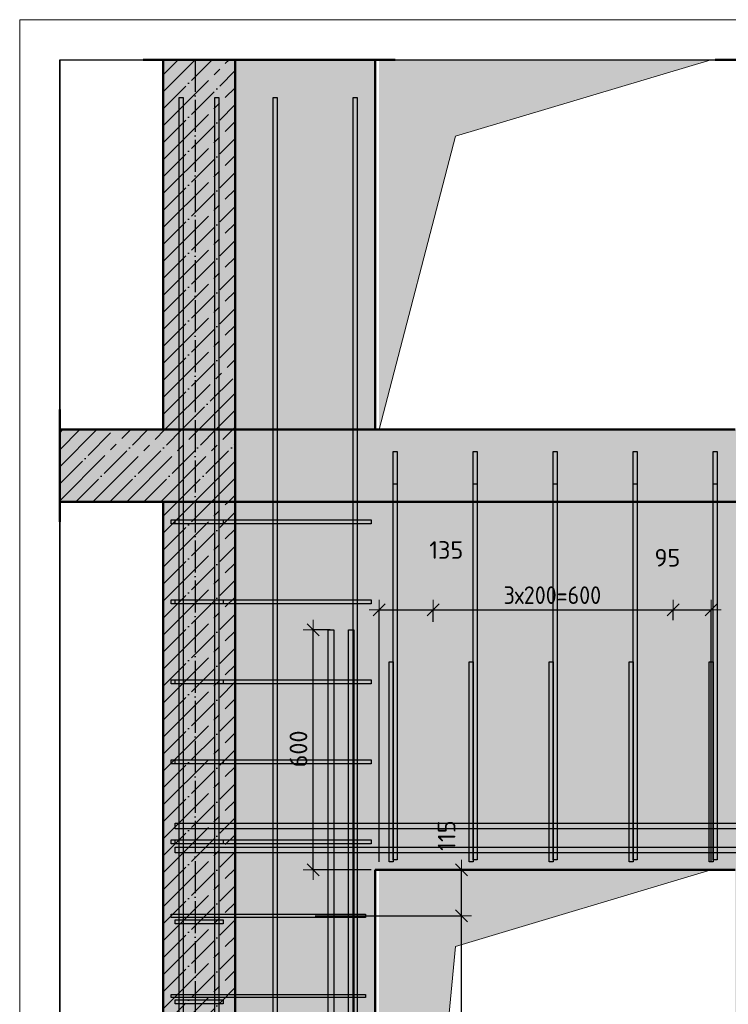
# Model space of a CAD drawing. Header units: millimetres. Extents: x -30645 to 44626, y 46540 to 77351.
# Tile 71 of 84: x 32995 to 34766, y 74349 to 76809. Entities that reach past the tile are written whole.
import ezdxf

# ---------------------------------------------------------------- set-up
doc = ezdxf.new("R2010")
doc.units = ezdxf.units.MM
doc.header["$PDMODE"] = 65
doc.linetypes.add('______11', pattern=[100, 80, -10, 0, -10])
doc.linetypes.add('______5', pattern=[220, 160, -20, 20, -20])
for name, color, linetype, lineweight in [('Standard', 7, 'Continuous', 25), ('Арм.стержн. Арматура края', 96, 'Continuous', 35), ('Арм.стержн. вертикальными 1', 22, 'Continuous', 35), ('Арм.стержн. Доп. арматура', 180, 'Continuous', 35), ('Арм.стержн. Хомут', 240, 'Continuous', 35), ('Размерная линия_ общее', 7, 'Continuous', 13), ('Фундамент (1)', 7, 'Continuous', 35)]:
    doc.layers.add(name, color=color, linetype=linetype, lineweight=lineweight)
doc.layers.add('Осевая линия_ общее', color=7, linetype='______5', lineweight=13, true_color=0xa0a0a0)
doc.styles.add('ISOCPEUR', font='ISOCPEUR')
doc.dimstyles.new('DIMSTYLE_3', dxfattribs={"dimtxt": 44, "dimasz": 50, "dimexe": 0, "dimexo": 0, "dimgap": 22, "dimtad": 2, "dimdec": 0, "dimrnd": 5, "dimzin": 12, "dimdsep": 46, "dimtxsty": 'ISOCPEUR', "dimblk1": 'ALL_ML_STRICH', "dimblk2": 'ALL_ML_STRICH', "dimsah": 1, "dimcen": 0, "dimclrd": 7, "dimclre": 256, "dimclrt": 7, "dimadec": 0, "dimazin": 0, "dimtfac": 1, "dimtdec": 0, "dimtix": 1, "dimtmove": 2, "dimatfit": 3, "dimfxl": 0, "dimtzin": 0, "dimlwd": 0, "dimlwe": -3, "dimarcsym": 0})
doc.dimstyles.new('DIMSTYLE_8', dxfattribs={"dimtxt": 44, "dimasz": 50, "dimexe": 0, "dimexo": 0, "dimgap": 22, "dimtad": 2, "dimdec": 0, "dimrnd": 5, "dimzin": 12, "dimdsep": 46, "dimtxsty": 'ISOCPEUR', "dimblk1": 'ALL_ML_STRICH', "dimblk2": 'ALL_ML_STRICH', "dimsah": 1, "dimcen": 0, "dimclrd": 7, "dimclre": 256, "dimclrt": 7, "dimadec": 0, "dimazin": 0, "dimtfac": 1, "dimtdec": 0, "dimtix": 1, "dimtmove": 2, "dimatfit": 3, "dimfxl": 0, "dimtvp": 1.2, "dimtzin": 0, "dimlwd": 0, "dimlwe": -3, "dimarcsym": 0})

# ---------------------------------------------------------------- blocks, each defined once
blk = doc.blocks.new('ALL_ML_STRICH')
at = {"color": 0, "linetype": 'ByBlock', "lineweight": -2}
for p, q in [((0, -0.5), (0, 0.5)), ((-1, 0), (0.5, 0)), ((-0.3, -0.3), (0.3, 0.3))]:
    blk.add_line(p, q, dxfattribs=at)
blk = doc.blocks.new('*D50')
at = {"layer": 'DEFPOINTS', "color": 7, "linetype": 'Continuous', "lineweight": 13, "transparency": 33554687}
for p in [(33712.9, 74570), (33741.1, 72570), (34098.9, 72570)]:
    blk.add_point(p, dxfattribs=at)
at = {"layer": 'Размерная линия_ общее', "color": 253, "linetype": 'Continuous', "lineweight": -2, "true_color": 0xa0a0a0, "transparency": 33554687}
for p, q in [((33732.9, 74570), (34098.9, 74570)), ((33761.1, 72570), (34098.9, 72570))]:
    blk.add_line(p, q, dxfattribs=at)
at = {"layer": 'Размерная линия_ общее', "color": 7, "linetype": 'Continuous', "lineweight": -2, "transparency": 33554687}
blk.add_line((34098.9, 72570), (34098.9, 74570), dxfattribs=at)
at = {"layer": 'Размерная линия_ общее', "color": 7, "linetype": 'Continuous', "lineweight": 13, "transparency": 33554687, "xscale": 50, "yscale": 50, "zscale": 50}
for p, rotation in [((34098.9, 74570), 90), ((34098.9, 72570), 270)]:
    blk.add_blockref('ALL_ML_STRICH', p, dxfattribs=dict(at, rotation=rotation))
at = {"layer": 'Размерная линия_ общее', "color": 7, "linetype": 'Continuous', "lineweight": 13, "transparency": 33554687, "insert": (34039.9, 73422), "char_height": 44, "width": 2.2, "attachment_point": 1, "rotation": 90, "line_spacing_factor": 0.60241, "style": 'ISOCPEUR'}
blk.add_mtext('\\W0.91;10х200=2000', dxfattribs=at)
blk = doc.blocks.new('*D51')
at = {"layer": 'DEFPOINTS', "color": 7, "linetype": 'Continuous', "lineweight": 13, "transparency": 33554687}
for p in [(33893.1, 74685), (33712.9, 74570), (34098.9, 74570)]:
    blk.add_point(p, dxfattribs=at)
at = {"layer": 'Размерная линия_ общее', "color": 253, "linetype": 'Continuous', "lineweight": -2, "true_color": 0xa0a0a0, "transparency": 33554687}
for p, q in [((33913.1, 74685), (34098.9, 74685)), ((33732.9, 74570), (34098.9, 74570))]:
    blk.add_line(p, q, dxfattribs=at)
at = {"layer": 'Размерная линия_ общее', "color": 7, "linetype": 'Continuous', "lineweight": -2, "transparency": 33554687}
blk.add_line((34098.9, 74570), (34098.9, 74685), dxfattribs=at)
at = {"layer": 'Размерная линия_ общее', "color": 7, "linetype": 'Continuous', "lineweight": 13, "transparency": 33554687, "xscale": 50, "yscale": 50, "zscale": 50}
for p, rotation in [((34098.9, 74685), 90), ((34098.9, 74570), 270)]:
    blk.add_blockref('ALL_ML_STRICH', p, dxfattribs=dict(at, rotation=rotation))
at = {"layer": 'Размерная линия_ общее', "color": 7, "linetype": 'Continuous', "lineweight": 13, "transparency": 33554687, "insert": (34061.7, 74770.7), "char_height": 44, "width": 132, "attachment_point": 5, "rotation": 90, "style": 'ISOCPEUR'}
blk.add_mtext('\\A1;{115}', dxfattribs=at)
blk = doc.blocks.new('*D52')
at = {"layer": 'DEFPOINTS', "color": 7, "linetype": 'Continuous', "lineweight": 13, "transparency": 33554687}
for p in [(33893.1, 75334.5), (34028.1, 75285.2), (33893.1, 74685)]:
    blk.add_point(p, dxfattribs=at)
at = {"layer": 'Размерная линия_ общее', "color": 253, "linetype": 'Continuous', "lineweight": -2, "true_color": 0xa0a0a0, "transparency": 33554687}
for p, q in [((33893.1, 74705), (33893.1, 75334.5)), ((34028.1, 75305.2), (34028.1, 75334.5))]:
    blk.add_line(p, q, dxfattribs=at)
at = {"layer": 'Размерная линия_ общее', "color": 7, "linetype": 'Continuous', "lineweight": -2, "transparency": 33554687}
blk.add_line((33893.1, 75334.5), (34028.1, 75334.5), dxfattribs=at)
at = {"layer": 'Размерная линия_ общее', "color": 7, "linetype": 'Continuous', "lineweight": 13, "transparency": 33554687, "xscale": 50, "yscale": 50, "zscale": 50, "rotation": 180}
blk.add_blockref('ALL_ML_STRICH', (33893.1, 75334.5), dxfattribs=at)
at = {"layer": 'Размерная линия_ общее', "color": 7, "linetype": 'Continuous', "lineweight": 13, "transparency": 33554687, "xscale": 50, "yscale": 50, "zscale": 50}
blk.add_blockref('ALL_ML_STRICH', (34028.1, 75334.5), dxfattribs=at)
at = {"layer": 'Размерная линия_ общее', "color": 7, "linetype": 'Continuous', "lineweight": 13, "transparency": 33554687, "insert": (34060.8, 75484.3), "char_height": 44, "width": 132, "attachment_point": 5, "style": 'ISOCPEUR'}
blk.add_mtext('\\A1;{135}', dxfattribs=at)
blk = doc.blocks.new('*D53')
at = {"layer": 'DEFPOINTS', "color": 7, "linetype": 'Continuous', "lineweight": 13, "transparency": 33554687}
for p in [(34028.1, 75334.5), (34028.1, 75285.2), (34628.1, 75288.8)]:
    blk.add_point(p, dxfattribs=at)
at = {"layer": 'Размерная линия_ общее', "color": 253, "linetype": 'Continuous', "lineweight": -2, "true_color": 0xa0a0a0, "transparency": 33554687}
for p, q in [((34028.1, 75305.2), (34028.1, 75334.5)), ((34628.1, 75308.8), (34628.1, 75334.5))]:
    blk.add_line(p, q, dxfattribs=at)
at = {"layer": 'Размерная линия_ общее', "color": 7, "linetype": 'Continuous', "lineweight": -2, "transparency": 33554687}
blk.add_line((34028.1, 75334.5), (34628.1, 75334.5), dxfattribs=at)
at = {"layer": 'Размерная линия_ общее', "color": 7, "linetype": 'Continuous', "lineweight": 13, "transparency": 33554687, "xscale": 50, "yscale": 50, "zscale": 50, "rotation": 180}
blk.add_blockref('ALL_ML_STRICH', (34028.1, 75334.5), dxfattribs=at)
at = {"layer": 'Размерная линия_ общее', "color": 7, "linetype": 'Continuous', "lineweight": 13, "transparency": 33554687, "xscale": 50, "yscale": 50, "zscale": 50}
blk.add_blockref('ALL_ML_STRICH', (34628.1, 75334.5), dxfattribs=at)
at = {"layer": 'Размерная линия_ общее', "color": 7, "linetype": 'Continuous', "lineweight": 13, "transparency": 33554687, "insert": (34204.1, 75393.5), "char_height": 44, "width": 2.2, "attachment_point": 1, "line_spacing_factor": 0.60241, "style": 'ISOCPEUR'}
blk.add_mtext('\\W0.91;3х200=600', dxfattribs=at)
blk = doc.blocks.new('*D54')
at = {"layer": 'DEFPOINTS', "color": 7, "linetype": 'Continuous', "lineweight": 13, "transparency": 33554687}
for p in [(34628.1, 75334.5), (34628.1, 75288.8), (34723.1, 74685)]:
    blk.add_point(p, dxfattribs=at)
at = {"layer": 'Размерная линия_ общее', "color": 253, "linetype": 'Continuous', "lineweight": -2, "true_color": 0xa0a0a0, "transparency": 33554687}
for p, q in [((34628.1, 75308.8), (34628.1, 75334.5)), ((34723.1, 74705), (34723.1, 75334.5))]:
    blk.add_line(p, q, dxfattribs=at)
at = {"layer": 'Размерная линия_ общее', "color": 7, "linetype": 'Continuous', "lineweight": -2, "transparency": 33554687}
blk.add_line((34628.1, 75334.5), (34723.1, 75334.5), dxfattribs=at)
at = {"layer": 'Размерная линия_ общее', "color": 7, "linetype": 'Continuous', "lineweight": 13, "transparency": 33554687, "xscale": 50, "yscale": 50, "zscale": 50, "rotation": 180}
blk.add_blockref('ALL_ML_STRICH', (34628.1, 75334.5), dxfattribs=at)
at = {"layer": 'Размерная линия_ общее', "color": 7, "linetype": 'Continuous', "lineweight": 13, "transparency": 33554687, "xscale": 50, "yscale": 50, "zscale": 50}
blk.add_blockref('ALL_ML_STRICH', (34723.1, 75334.5), dxfattribs=at)
at = {"layer": 'Размерная линия_ общее', "color": 7, "linetype": 'Continuous', "lineweight": 13, "transparency": 33554687, "insert": (34613.4, 75464.9), "char_height": 44, "width": 88, "attachment_point": 5, "style": 'ISOCPEUR'}
blk.add_mtext('\\A1;{95}', dxfattribs=at)
blk = doc.blocks.new('*D58')
at = {"layer": 'DEFPOINTS', "color": 7, "linetype": 'Continuous', "lineweight": 13, "transparency": 33554687}
for p in [(33791.1, 75285), (33728.5, 74685), (33893.1, 74685)]:
    blk.add_point(p, dxfattribs=at)
at = {"layer": 'Размерная линия_ общее', "color": 253, "linetype": 'Continuous', "lineweight": -2, "true_color": 0xa0a0a0, "transparency": 33554687}
for p, q in [((33771.1, 75285), (33728.5, 75285)), ((33873.1, 74685), (33728.5, 74685))]:
    blk.add_line(p, q, dxfattribs=at)
at = {"layer": 'Размерная линия_ общее', "color": 7, "linetype": 'Continuous', "lineweight": -2, "transparency": 33554687}
blk.add_line((33728.5, 74685), (33728.5, 75285), dxfattribs=at)
at = {"layer": 'Размерная линия_ общее', "color": 7, "linetype": 'Continuous', "lineweight": 13, "transparency": 33554687, "xscale": 50, "yscale": 50, "zscale": 50}
for p, rotation in [((33728.5, 75285), 90), ((33728.5, 74685), 270)]:
    blk.add_blockref('ALL_ML_STRICH', p, dxfattribs=dict(at, rotation=rotation))
at = {"layer": 'Размерная линия_ общее', "color": 7, "linetype": 'Continuous', "lineweight": 13, "transparency": 33554687, "insert": (33691.5, 74987.2), "char_height": 44, "width": 132, "attachment_point": 5, "rotation": 90, "style": 'ISOCPEUR'}
blk.add_mtext('\\A1;{600}', dxfattribs=at)

msp = doc.modelspace()

# ---------------------------------------------------------------- hatches: boundary and pattern name
at = {"linetype": 'Continuous', "lineweight": -3, "true_color": 0xc7c7c7, "transparency": 33554687}
msp.add_hatch(color=9, dxfattribs=at).paths.add_polyline_path([(33353.1, 75785), (33533.1, 75785), (33533.1, 76709.2), (33353.1, 76709.2)])
at = {"linetype": '______5', "lineweight": -3, "transparency": 33554687}
msp.add_hatch(color=9, dxfattribs=at).paths.add_polyline_path([(33533.1, 75605), (33533.1, 75785), (33094.8, 75785), (33094.8, 75605)])
at = {"linetype": 'Continuous', "lineweight": 13, "transparency": 33554687}
msp.add_hatch(color=7, dxfattribs=at).paths.add_polyline_path([(33533.1, 75605), (35133.1, 75605), (35133.1, 75785), (33533.1, 75785)])
at = {"layer": 'Standard', "linetype": 'Continuous', "lineweight": 13, "transparency": 33554687}
msp.add_hatch(color=7, dxfattribs=at).paths.add_polyline_path([(33883.1, 76709.2), (33533.1, 76709.2), (33533.1, 75785), (33883.1, 75785)])
at = {"layer": 'Standard', "linetype": 'Continuous', "lineweight": -3, "true_color": 0xc7c7c7, "transparency": 33554687}
msp.add_hatch(color=9, dxfattribs=at).paths.add_polyline_path([(33533.1, 72485), (33533.1, 75605), (33353.1, 75605), (33353.1, 72485)])
at = {"layer": 'Standard', "linetype": 'Continuous', "lineweight": 13, "transparency": 33554687}
h = msp.add_hatch(color=7, dxfattribs=at)
h.paths.add_polyline_path([(33883.1, 74685), (34783.1, 74685), (34783.1, 72485), (35133.1, 72485), (35133.1, 75605), (33533.1, 75605), (33533.1, 72485), (33883.1, 72485)])
h.paths.add_polyline_path([(35003.1, 73655), (35003, 73652.9), (35002.7, 73650.8), (35002.2, 73648.8), (35001.4, 73646.8), (35000.5, 73645), (34999.3, 73643.2), (34998, 73641.6), (34996.5, 73640.1), (34994.9, 73638.8), (34993.1, 73637.6), (34991.3, 73636.7), (34989.3, 73635.9), (34987.3, 73635.4), (34985.2, 73635.1), (34983.1, 73635), (34981.1, 73635.1), (34979, 73635.4), (34977, 73635.9), (34975, 73636.7), (34973.1, 73637.6), (34971.4, 73638.8), (34969.8, 73640.1), (34968.3, 73641.6), (34967, 73643.2), (34965.8, 73645), (34964.9, 73646.8), (34964.1, 73648.8), (34963.6, 73650.8), (34963.3, 73652.9), (34963.1, 73655), (34963.3, 73657.1), (34963.6, 73659.1), (34964.1, 73661.1), (34964.9, 73663.1), (34965.8, 73665), (34967, 73666.7), (34968.3, 73668.3), (34969.8, 73669.8), (34971.4, 73671.1), (34973.1, 73672.3), (34975, 73673.2), (34977, 73674), (34979, 73674.5), (34981.1, 73674.9), (34983.1, 73675), (34985.2, 73674.9), (34987.3, 73674.5), (34989.3, 73674), (34991.3, 73673.2), (34993.1, 73672.3), (34994.9, 73671.1), (34996.5, 73669.8), (34998, 73668.3), (34999.3, 73666.7), (35000.5, 73665), (35001.4, 73663.1), (35002.2, 73661.1), (35002.7, 73659.1), (35003, 73657.1)], flags=16)
at = {"layer": 'Фундамент (1)', "linetype": 'Continuous', "lineweight": 13, "true_color": 0x2d2d2d, "transparency": 33554687}
for points in [[(34084.1, 76518.3), (34723.1, 76709.2), (33893.1, 76709.2), (33893.1, 75785)], [(34084.1, 74494), (34723.1, 74685), (33893.1, 74685), (33893.1, 72485)]]:
    msp.add_hatch(color=250, dxfattribs=at).paths.add_polyline_path(points)

# ---------------------------------------------------------------- linework, layer by layer
at = {"color": 52, "linetype": 'Continuous', "lineweight": -3, "transparency": 33554687}
for p, q in [((33094.8, 76709.2), (37632.5, 76709.2)), ((33094.8, 76709.2), (37632.5, 76709.2)), ((33094.8, 76709.2), (33094.8, 72139.7)), ((33094.8, 72139.7), (33094.8, 76709.2))]:
    msp.add_line(p, q, dxfattribs=at)
at = {"color": 7, "linetype": 'Continuous', "lineweight": 50, "transparency": 33554687}
for p, q in [((33583.1, 76709.2), (33303.1, 76709.2)), ((33353.1, 76709.2), (33353.1, 75785)), ((33533.1, 75785), (33533.1, 76709.2)), ((33094.8, 75835), (33094.8, 75555)), ((33353.1, 75785), (33094.8, 75785)), ((33353.1, 75785), (33533.1, 75785)), ((33533.1, 75785), (33353.1, 75785)), ((33883.1, 75785), (33533.1, 75785)), ((33533.1, 75605), (33533.1, 75785)), ((34783.1, 75785), (33883.1, 75785)), ((33094.8, 75605), (33353.1, 75605)), ((33353.1, 75605), (33533.1, 75605)), ((33533.1, 75605), (35133.1, 75605))]:
    msp.add_line(p, q, dxfattribs=at)
at = {"color": 253, "linetype": '______11', "lineweight": -3, "true_color": 0xababab, "transparency": 33554687}
for p, q in [((33353.1, 76586.7), (33475.7, 76709.2)), ((33353.1, 76671.6), (33390.8, 76709.2)), ((33353.1, 76501.9), (33533.1, 76681.9)), ((33353.1, 76417), (33533.1, 76597)), ((33353.1, 76332.2), (33533.1, 76512.2)), ((33353.1, 76247.3), (33533.1, 76427.3)), ((33353.1, 76162.5), (33533.1, 76342.5)), ((33353.1, 76077.6), (33533.1, 76257.6)), ((33353.1, 75992.8), (33533.1, 76172.8)), ((33353.1, 75907.9), (33533.1, 76087.9)), ((33353.1, 75823.1), (33533.1, 76003.1)), ((33399.9, 75785), (33533.1, 75918.2)), ((33484.8, 75785), (33533.1, 75833.3)), ((33094.8, 75734.4), (33145.4, 75785)), ((33094.8, 75649.6), (33230.2, 75785)), ((33135.1, 75605), (33315.1, 75785)), ((33219.9, 75605), (33399.9, 75785)), ((33304.8, 75605), (33484.8, 75785)), ((33389.6, 75605), (33533.1, 75748.5)), ((33474.5, 75605), (33533.1, 75663.6))]:
    msp.add_line(p, q, dxfattribs=at)
at = {"color": 253, "linetype": '______5', "lineweight": -3, "true_color": 0xababab, "transparency": 33554687}
for p, q in [((33353.1, 76544.3), (33518.1, 76709.2)), ((33353.1, 76629.2), (33433.2, 76709.2)), ((33353.1, 76459.4), (33533.1, 76639.4)), ((33353.1, 76374.6), (33533.1, 76554.6)), ((33353.1, 76289.7), (33533.1, 76469.7)), ((33353.1, 76204.9), (33533.1, 76384.9)), ((33353.1, 76120), (33533.1, 76300)), ((33353.1, 76035.2), (33533.1, 76215.2)), ((33353.1, 75950.3), (33533.1, 76130.3)), ((33353.1, 75865.5), (33533.1, 76045.5)), ((33357.5, 75785), (33533.1, 75960.6)), ((33442.3, 75785), (33533.1, 75875.8)), ((33094.8, 75776.9), (33102.9, 75785)), ((33094.8, 75692), (33187.8, 75785)), ((33094.8, 75607.1), (33272.6, 75785)), ((33177.5, 75605), (33357.5, 75785)), ((33262.3, 75605), (33442.3, 75785)), ((33347.2, 75605), (33527.2, 75785)), ((33527.2, 75785), (33533.1, 75790.9)), ((33432, 75605), (33533.1, 75706.1)), ((33516.9, 75605), (33533.1, 75621.2))]:
    msp.add_line(p, q, dxfattribs=at)
at = {"layer": 'Standard', "color": 7, "linetype": 'Continuous', "lineweight": 50, "transparency": 33554687}
for p, q in [((33483.1, 76709.2), (33933.1, 76709.2)), ((33883.1, 75785), (33883.1, 76709.2)), ((34733.1, 76709.2), (35183.1, 76709.2)), ((33533.1, 75785), (33883.1, 75785)), ((33533.1, 75605), (33353.1, 75605)), ((33353.1, 75605), (33353.1, 72485)), ((33533.1, 72485), (33533.1, 75605)), ((35133.1, 75605), (33533.1, 75605)), ((33883.1, 74685), (33883.1, 72485)), ((34783.1, 74685), (33883.1, 74685))]:
    msp.add_line(p, q, dxfattribs=at)
at = {"layer": 'Standard', "color": 253, "linetype": '______11', "lineweight": -3, "true_color": 0xababab, "transparency": 33554687}
for p, q in [((33353.1, 75483.6), (33474.5, 75605)), ((33353.1, 75568.5), (33389.6, 75605)), ((33353.1, 75398.8), (33533.1, 75578.8)), ((33353.1, 75313.9), (33533.1, 75493.9)), ((33353.1, 75229.1), (33533.1, 75409.1)), ((33353.1, 75144.2), (33533.1, 75324.2)), ((33353.1, 75059.4), (33533.1, 75239.4)), ((33353.1, 74974.5), (33533.1, 75154.5)), ((33353.1, 74889.7), (33533.1, 75069.7)), ((33353.1, 74804.8), (33533.1, 74984.8)), ((33353.1, 74720), (33533.1, 74900)), ((33353.1, 74635.1), (33533.1, 74815.1)), ((33353.1, 74550.3), (33533.1, 74730.3)), ((33353.1, 74465.4), (33533.1, 74645.4)), ((33353.1, 74380.6), (33533.1, 74560.6)), ((33353.1, 74295.7), (33533.1, 74475.7)), ((33353.1, 74210.8), (33533.1, 74390.8))]:
    msp.add_line(p, q, dxfattribs=at)
at = {"layer": 'Standard', "color": 253, "linetype": '______5', "lineweight": -3, "true_color": 0xababab, "transparency": 33554687}
for p, q in [((33353.1, 75441.2), (33516.9, 75605)), ((33353.1, 75526.1), (33432, 75605)), ((33353.1, 75356.4), (33533.1, 75536.4)), ((33353.1, 75271.5), (33533.1, 75451.5)), ((33353.1, 75186.7), (33533.1, 75366.7)), ((33353.1, 75101.8), (33533.1, 75281.8)), ((33353.1, 75016.9), (33533.1, 75196.9)), ((33353.1, 74932.1), (33533.1, 75112.1)), ((33353.1, 74847.2), (33533.1, 75027.2)), ((33353.1, 74762.4), (33533.1, 74942.4)), ((33353.1, 74677.5), (33533.1, 74857.5)), ((33353.1, 74592.7), (33533.1, 74772.7)), ((33353.1, 74507.8), (33533.1, 74687.8)), ((33353.1, 74423), (33533.1, 74603)), ((33353.1, 74338.1), (33533.1, 74518.1)), ((33353.1, 74253.3), (33533.1, 74433.3))]:
    msp.add_line(p, q, dxfattribs=at)
at = {"layer": 'Standard', "color": 7, "linetype": 'Continuous', "lineweight": 13, "transparency": 33554687}
for points in [[(32994.8, 72039.7), (37732.5, 72039.7), (37732.5, 76809.2), (32994.8, 76809.2), (32994.8, 72039.7)], [(33893.1, 75785), (34084.1, 76518.3), (34723.1, 76709.2)], [(33893.1, 72485), (34084.1, 74494), (34723.1, 74685)]]:
    msp.add_lwpolyline(points, dxfattribs=at)
at = {"layer": 'Арм.стержн. Арматура края', "color": 4, "linetype": 'Continuous', "lineweight": 25, "transparency": 33554687}
for points in [[(33373.1, 75560), (33873.1, 75560), (33873.1, 75550), (33373.1, 75550), (33373.1, 75560)], [(33383.1, 75560), (33503.1, 75560), (33503.1, 75550), (33383.1, 75550), (33383.1, 75560)], [(33373.1, 75360), (33873.1, 75360), (33873.1, 75350), (33373.1, 75350), (33373.1, 75360)], [(33383.1, 75360), (33503.1, 75360), (33503.1, 75350), (33383.1, 75350), (33383.1, 75360)], [(33918.1, 74705), (33918.1, 75205), (33928.1, 75205), (33928.1, 74705), (33918.1, 74705)], [(34118.1, 74705), (34118.1, 75205), (34128.1, 75205), (34128.1, 74705), (34118.1, 74705)], [(34318.1, 74705), (34318.1, 75205), (34328.1, 75205), (34328.1, 74705), (34318.1, 74705)], [(34518.1, 74705), (34518.1, 75205), (34528.1, 75205), (34528.1, 74705), (34518.1, 74705)], [(34718.1, 74705), (34718.1, 75205), (34728.1, 75205), (34728.1, 74705), (34718.1, 74705)], [(33373.1, 75160), (33873.1, 75160), (33873.1, 75150), (33373.1, 75150), (33373.1, 75160)], [(33383.1, 75160), (33503.1, 75160), (33503.1, 75150), (33383.1, 75150), (33383.1, 75160)], [(33373.1, 74960), (33873.1, 74960), (33873.1, 74950), (33373.1, 74950), (33373.1, 74960)], [(33383.1, 74960), (33503.1, 74960), (33503.1, 74950), (33383.1, 74950), (33383.1, 74960)], [(33373.1, 74760), (33873.1, 74760), (33873.1, 74750), (33373.1, 74750), (33373.1, 74760)], [(33383.1, 74760), (33503.1, 74760), (33503.1, 74750), (33383.1, 74750), (33383.1, 74760)], [(33383.1, 74560), (33503.1, 74560), (33503.1, 74550), (33383.1, 74550), (33383.1, 74560)], [(33383.1, 74360), (33503.1, 74360), (33503.1, 74350), (33383.1, 74350), (33383.1, 74360)]]:
    msp.add_lwpolyline(points, dxfattribs=at)
at = {"layer": 'Арм.стержн. вертикальными 1', "color": 4, "linetype": 'Continuous', "lineweight": 25, "transparency": 33554687}
for points in [[(33393.1, 72485), (33393.1, 76615), (33403.1, 76615), (33403.1, 72485), (33393.1, 72485)], [(33393.1, 72485), (33393.1, 76615), (33403.1, 76615), (33403.1, 72485), (33393.1, 72485)], [(33393.1, 72485), (33393.1, 76615), (33403.1, 76615), (33403.1, 72485), (33393.1, 72485)], [(33482.7, 72485), (33482.7, 76615), (33492.7, 76615), (33492.7, 72485), (33482.7, 72485)], [(33482.7, 72485), (33482.7, 76615), (33492.7, 76615), (33492.7, 72485), (33482.7, 72485)], [(33482.7, 72485), (33482.7, 76615), (33492.7, 76615), (33492.7, 72485), (33482.7, 72485)], [(33628.1, 72485), (33628.1, 76615), (33638.1, 76615), (33638.1, 72485), (33628.1, 72485)], [(33628.1, 72485), (33628.1, 76615), (33638.1, 76615), (33638.1, 72485), (33628.1, 72485)], [(33828.1, 72485), (33828.1, 76615), (33838.1, 76615), (33838.1, 72485), (33828.1, 72485)], [(33828.1, 72485), (33828.1, 76615), (33838.1, 76615), (33838.1, 72485), (33828.1, 72485)], [(33928.1, 74710), (33928.1, 75730), (33938.1, 75730), (33938.1, 74710), (33928.1, 74710)], [(34128.1, 74710), (34128.1, 75730), (34138.1, 75730), (34138.1, 74710), (34128.1, 74710)], [(34328.1, 74710), (34328.1, 75730), (34338.1, 75730), (34338.1, 74710), (34328.1, 74710)], [(34528.1, 74710), (34528.1, 75730), (34538.1, 75730), (34538.1, 74710), (34528.1, 74710)], [(34728.1, 74710), (34728.1, 75730), (34738.1, 75730), (34738.1, 74710), (34728.1, 74710)], [(33928.1, 74710), (33928.1, 75650), (33938.1, 75650), (33938.1, 74710), (33928.1, 74710)], [(34128.1, 74710), (34128.1, 75650), (34138.1, 75650), (34138.1, 74710), (34128.1, 74710)], [(34328.1, 74710), (34328.1, 75650), (34338.1, 75650), (34338.1, 74710), (34328.1, 74710)], [(34528.1, 74710), (34528.1, 75650), (34538.1, 75650), (34538.1, 74710), (34528.1, 74710)], [(34728.1, 74710), (34728.1, 75650), (34738.1, 75650), (34738.1, 74710), (34728.1, 74710)]]:
    msp.add_lwpolyline(points, dxfattribs=at)
at = {"layer": 'Арм.стержн. Доп. арматура', "color": 7, "linetype": 'Continuous', "lineweight": 25, "transparency": 33554687}
for points in [[(33766.1, 72485), (33766.1, 75285), (33780.1, 75285), (33780.1, 72485), (33766.1, 72485)], [(33766.1, 72485), (33766.1, 75285), (33780.1, 75285), (33780.1, 72485), (33766.1, 72485)], [(33816.1, 72485), (33816.1, 75285), (33830.1, 75285), (33830.1, 72485), (33816.1, 72485)], [(33816.1, 72485), (33816.1, 75285), (33830.1, 75285), (33830.1, 72485), (33816.1, 72485)], [(37588.1, 74788), (33383.1, 74788), (33383.1, 74802), (37588.1, 74802), (37588.1, 74788)], [(37588.1, 74788), (33383.1, 74788), (33383.1, 74802), (37588.1, 74802), (37588.1, 74788)], [(37588.1, 74728), (33383.1, 74728), (33383.1, 74742), (37588.1, 74742), (37588.1, 74728)], [(37588.1, 74728), (33383.1, 74728), (33383.1, 74742), (37588.1, 74742), (37588.1, 74728)]]:
    msp.add_lwpolyline(points, dxfattribs=at)
at = {"layer": 'Арм.стержн. Хомут', "color": 40, "linetype": 'Continuous', "lineweight": 25, "transparency": 33554687}
for points in [[(33373.1, 74574), (33859.1, 74574), (33859.1, 74566), (33373.1, 74566), (33373.1, 74574)], [(33373.1, 74374), (33859.1, 74374), (33859.1, 74366), (33373.1, 74366), (33373.1, 74374)]]:
    msp.add_lwpolyline(points, dxfattribs=at)
at = {"layer": 'Осевая линия_ общее', "color": 253, "linetype": '______11', "lineweight": -3, "true_color": 0xa0a0a0, "transparency": 33554687}
msp.add_line((33433.1, 76709.2), (33433.1, 72099.4), dxfattribs=at)

# ---------------------------------------------------------------- dimensions: what is measured, and where the dimension line sits
at = {"layer": 'Размерная линия_ общее', "color": 7, "linetype": 'Continuous', "lineweight": 13, "transparency": 33554687}
for base, p1, p2, picture, middle in [((34028.1, 75334.5), (33893.1, 74705), (34028.1, 75305.2), '*D52', (34060.8, 75484.3)), ((34723.1, 75334.5), (34628.1, 75308.8), (34723.1, 74705), '*D54', (34613.4, 75464.9))]:
    dim = msp.add_linear_dim(base=base, p1=p1, p2=p2, dimstyle='DIMSTYLE_3', override={"dimpost": '<>', "dimclrd": 7, "dimclre": 253, "dimclrt": 7, "dimlwd": 0, "dimlwe": 65533}, dxfattribs=at)
    dim.commit()
    dim.dimension.update_dxf_attribs({"geometry": picture, "text_midpoint": middle, "dimtype": 160})
dim = msp.add_linear_dim(base=(34628.1, 75334.5), p1=(34028.1, 75305.2), p2=(34628.1, 75308.8), text='\\W0.91;3х200=600', dimstyle='DIMSTYLE_3', override={"dimpost": '<>', "dimclrd": 7, "dimclre": 253, "dimclrt": 7, "dimlwd": 0, "dimlwe": 65533}, dxfattribs=at)
dim.commit()
dim.dimension.update_dxf_attribs({"geometry": '*D53', "text_midpoint": (34328.1, 75356.5), "dimtype": 160})
for base, p1, p2, dimstyle, picture, middle in [((33728.5, 75285), (33873.1, 74685), (33771.1, 75285), 'DIMSTYLE_3', '*D58', (33691.5, 74987.2)), ((34098.9, 74685), (33732.9, 74570), (33913.1, 74685), 'DIMSTYLE_8', '*D51', (34061.7, 74770.7))]:
    dim = msp.add_linear_dim(base=base, p1=p1, p2=p2, angle=90, dimstyle=dimstyle, override={"dimpost": '<>', "dimclrd": 7, "dimclre": 253, "dimclrt": 7, "dimlwd": 0, "dimlwe": 65533}, dxfattribs=at)
    dim.commit()
    dim.dimension.update_dxf_attribs({"geometry": picture, "text_midpoint": middle, "dimtype": 160})
dim = msp.add_linear_dim(base=(34098.9, 74570), p1=(33761.1, 72570), p2=(33732.9, 74570), angle=90, text='\\W0.91;10х200=2000', dimstyle='DIMSTYLE_3', override={"dimpost": '<>', "dimclrd": 7, "dimclre": 253, "dimclrt": 7, "dimlwd": 0, "dimlwe": 65533}, dxfattribs=at)
dim.commit()
dim.dimension.update_dxf_attribs({"geometry": '*D50', "text_midpoint": (34076.9, 73570), "dimtype": 160})

doc.saveas('drawing.dxf')
